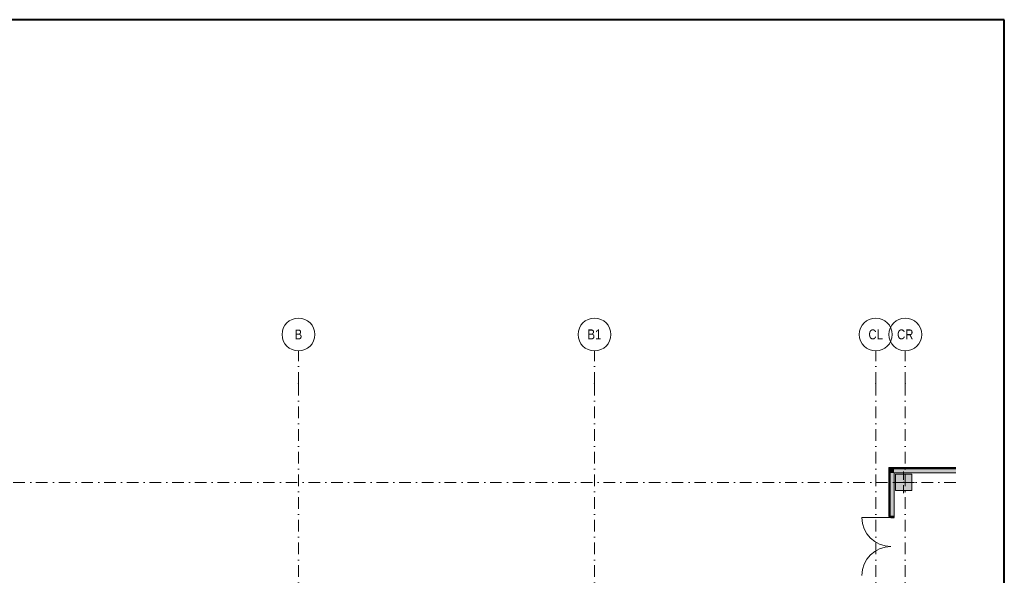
# Model space of a CAD drawing. Header units: millimetres. Extents: x 0 to 415, y 0 to 589.
# Tile 40 of 40: x 265 to 415, y 504 to 589. Entities that reach past the tile are written whole.
import ezdxf
from ezdxf.xclip import XClip

# ---------------------------------------------------------------- set-up
doc = ezdxf.new("R2010")
doc.units = ezdxf.units.MM
doc.header["$MEASUREMENT"] = 0
doc.header["$XCLIPFRAME"] = 0
doc.linetypes.add('Штрихпунктирная', pattern=[6.702778, 3.527778, -1.763889, 0, -1.411111])
for name, color, linetype in [('Конструктив - Колонны', 7, 'Continuous'), ('Конструктив - Стены наружние фасад', 7, 'Continuous'), ('Элемент Модели - Оси', 7, 'Continuous')]:
    doc.layers.add(name, color=color, linetype=linetype)
doc.styles.add('СГЕНЕРИР_СТИЛЬ_1', font='txt')

# ---------------------------------------------------------------- blocks, each defined once
blk = doc.blocks.new('Чертеж_2_2', base_point=(217.7, 72.6))
at = {"layer": 'Конструктив - Колонны', "linetype": 'Continuous', "lineweight": 0, "true_color": 0x000000}
blk.add_hatch(color=18, dxfattribs=at).paths.add_polyline_path([(398.45, 517.35), (400.95, 517.35), (400.95, 519.85), (398.45, 519.85)])
at = {"layer": 'Конструктив - Стены наружние фасад', "linetype": 'Continuous', "lineweight": 0, "true_color": 0x000000}
for points in [[(397.5, 520.88), (397.43, 520.88), (397.5, 520.8)], [(397.5, 520.8), (397.43, 520.88), (397.43, 520.8)], [(397.43, 520.8), (397.43, 513.4), (397.5, 513.4), (397.5, 520.8)], [(397.5, 520.88), (397.5, 520.8), (407.64, 520.8), (407.64, 520.88)], [(397.65, 520.8), (397.5, 520.8), (397.65, 520.65)], [(397.65, 520.65), (397.5, 520.8), (397.5, 520.65)], [(397.5, 520.65), (397.5, 513.4), (397.65, 513.4), (397.65, 520.65)], [(397.65, 520.65), (407.64, 520.65), (407.64, 520.8), (397.65, 520.8)], [(398.25, 520.65), (397.65, 520.65), (398.25, 520.05)], [(398.25, 520.05), (397.65, 520.65), (397.65, 520.05)], [(397.65, 520.05), (397.65, 513.4), (398.25, 513.4), (398.25, 520.05)], [(398.25, 520.05), (407.64, 520.05), (407.64, 520.65), (398.25, 520.65)], [(397.75, 513.4), (397.75, 513.24), (398.25, 513.24), (398.25, 513.4)]]:
    blk.add_hatch(color=18, dxfattribs=at).paths.add_polyline_path(points)
at = {"layer": 'Конструктив - Колонны', "color": 251, "linetype": 'Continuous', "lineweight": 5, "ltscale": 0.5, "true_color": 0x575757}
for p, q in [((399.7, 519), (399.7, 520.25)), ((399.3, 518.6), (398.05, 518.6)), ((399.7, 518.2), (399.7, 516.95)), ((400.1, 518.6), (401.35, 518.6))]:
    blk.add_line(p, q, dxfattribs=at)
at = {"layer": 'Конструктив - Колонны', "color": 251, "linetype": 'Continuous', "lineweight": 15, "ltscale": 0.5, "true_color": 0x575757, "flags": 128}
blk.add_lwpolyline([(398.45, 517.35), (400.95, 517.35), (400.95, 519.85), (398.45, 519.85)], close=True, dxfattribs=at)
at = {"layer": 'Конструктив - Колонны', "color": 251, "linetype": 'Continuous', "lineweight": 5, "ltscale": 0.5, "true_color": 0x575757}
blk.add_point((399.7, 518.6), dxfattribs=at)
at = {"layer": 'Конструктив - Стены наружние фасад', "color": 251, "linetype": 'Continuous', "lineweight": 20, "ltscale": 0.5, "true_color": 0x575757}
for p, q in [((397.65, 520.8), (397.5, 520.8)), ((397.5, 513.4), (397.5, 520.8)), ((397.65, 520.8), (397.5, 520.8)), ((397.65, 520.8), (407.64, 520.8)), ((398.25, 520.65), (397.65, 520.65)), ((397.65, 513.4), (397.65, 520.65)), ((398.25, 520.65), (397.65, 520.65)), ((398.25, 520.65), (407.64, 520.65)), ((397.43, 513.4), (397.43, 513.62)), ((397.43, 513.4), (397.43, 513.62)), ((397.43, 513.4), (397.43, 513.62)), ((398.25, 513.4), (398.25, 513.62)), ((398.25, 513.4), (398.25, 513.62)), ((398.25, 513.4), (398.25, 513.62))]:
    blk.add_line(p, q, dxfattribs=at)
at = {"layer": 'Конструктив - Стены наружние фасад', "color": 251, "linetype": 'Continuous', "lineweight": 15, "ltscale": 0.5, "true_color": 0x575757}
for p, q in [((397.5, 513.4), (397.43, 513.4)), ((397.5, 513.4), (397.43, 513.4)), ((397.5, 513.4), (397.43, 513.4)), ((397.75, 513.24), (393.36, 513.24))]:
    blk.add_line(p, q, dxfattribs=at)
at = {"layer": 'Конструктив - Стены наружние фасад', "color": 251, "linetype": 'Continuous', "lineweight": 30, "ltscale": 0.5, "true_color": 0x575757}
for p, q in [((397.65, 513.4), (397.5, 513.4)), ((397.65, 513.4), (397.5, 513.4)), ((397.65, 513.4), (397.5, 513.4)), ((397.75, 513.4), (397.75, 513.24)), ((398.25, 513.4), (397.75, 513.4)), ((398.25, 513.24), (398.25, 513.4)), ((397.75, 513.24), (398.25, 513.24))]:
    blk.add_line(p, q, dxfattribs=at)
at = {"layer": 'Конструктив - Стены наружние фасад', "color": 251, "linetype": 'Continuous', "lineweight": 5, "ltscale": 0.5, "true_color": 0x575757}
for p, q in [((397.75, 513.4), (397.65, 513.4)), ((397.75, 513.4), (397.65, 513.4)), ((397.75, 513.4), (397.65, 513.4)), ((398.25, 513.4), (397.75, 513.4)), ((398.25, 513.4), (397.75, 513.4)), ((398.25, 513.4), (397.75, 513.4))]:
    blk.add_line(p, q, dxfattribs=at)
at = {"layer": 'Конструктив - Стены наружние фасад', "color": 251, "linetype": 'Continuous', "lineweight": 15, "ltscale": 0.5, "true_color": 0x575757, "flags": 128}
blk.add_lwpolyline([(397.43, 520.88), (397.5, 520.88)], dxfattribs=at)
at = {"layer": 'Конструктив - Стены наружние фасад', "color": 251, "linetype": 'Continuous', "lineweight": 20, "ltscale": 0.5, "true_color": 0x575757, "flags": 128}
for points in [[(397.43, 520.88), (397.43, 513.4)], [(407.64, 520.88), (397.5, 520.88)], [(398.25, 513.4), (398.25, 520.05)], [(398.25, 520.05), (407.64, 520.05)]]:
    blk.add_lwpolyline(points, dxfattribs=at)
at = {"layer": 'Конструктив - Стены наружние фасад', "color": 251, "linetype": 'Continuous', "lineweight": 5, "ltscale": 0.5, "true_color": 0x575757}
for centre, start, end in [((397.75, 513.24), 180, 270), ((397.75, 504.46), 90, 180)]:
    blk.add_arc(centre, 4.39, start, end, dxfattribs=at)
at = {"layer": 'Элемент Модели - Оси', "color": 7, "linetype": 'Штрихпунктирная', "lineweight": 15, "ltscale": 0.5}
for p, q in [((307.7, 533.6), (307.7, 538.6)), ((352.7, 533.6), (352.7, 538.6)), ((395.45, 533.6), (395.45, 538.6)), ((399.95, 533.6), (399.95, 538.6)), ((307.7, 533.6), (307.7, 138.08)), ((352.7, 533.6), (352.7, 138.08)), ((395.45, 533.6), (395.45, 138.08)), ((399.95, 533.6), (399.95, 138.08)), ((153.9, 518.6), (407.64, 518.6))]:
    blk.add_line(p, q, dxfattribs=at)
at = {"layer": 'Элемент Модели - Оси', "color": 7, "linetype": 'Continuous', "lineweight": 15, "ltscale": 0.5}
for centre in [(307.7, 541.1), (352.7, 541.1), (395.45, 541.1), (399.95, 541.1)]:
    blk.add_circle(centre, 2.5, dxfattribs=at)
at = {"layer": 'Элемент Модели - Оси', "color": 7, "linetype": 'Штрихпунктирная', "lineweight": 15, "ltscale": 0.5}
for p in [(307.7, 533.6), (307.7, 533.6), (352.7, 533.6), (352.7, 533.6), (395.45, 533.6), (395.45, 533.6), (399.95, 533.6), (399.95, 533.6)]:
    blk.add_point(p, dxfattribs=at)
at = {"layer": 'Элемент Модели - Оси', "color": 7, "linetype": 'Continuous', "lineweight": 15, "char_height": 1.5, "attachment_point": 4, "style": 'СГЕНЕРИР_СТИЛЬ_1'}
for s, insert in [('\\A1;{\\pql;\\pt0;\\fArial Narrow|b0|i0|c204|p34;B}', (307.12, 541.11)), ('\\A1;{\\pql;\\pt0;\\fArial Narrow|b0|i0|c204|p34;B1}', (351.64, 541.12)), ('\\A1;{\\pql;\\pt0;\\fArial Narrow|b0|i0|c204|p34;CL}', (394.35, 541.11)), ('\\A1;{\\pql;\\pt0;\\fArial Narrow|b0|i0|c204|p34;CR}', (398.7, 541.11))]:
    blk.add_mtext(s, dxfattribs=dict(at, insert=insert))

msp = doc.modelspace()

# ---------------------------------------------------------------- linework, layer by layer
at = {"color": 7, "linetype": 'Continuous', "lineweight": 40}
for p, q in [((415, 589), (20, 589)), ((415, 5), (415, 589))]:
    msp.add_line(p, q, dxfattribs=at)

# ---------------------------------------------------------------- block references
at = {"color": 161, "linetype": 'Continuous', "lineweight": 40, "true_color": 0x83aefe}
ref = msp.add_blockref('Чертеж_2_2', (217.7, 72.6), dxfattribs=at)
XClip(ref).set_block_clipping_path([(24.004460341, 138.0790885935), (407.6441154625, 585.1734188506)])

doc.saveas('drawing.dxf')
